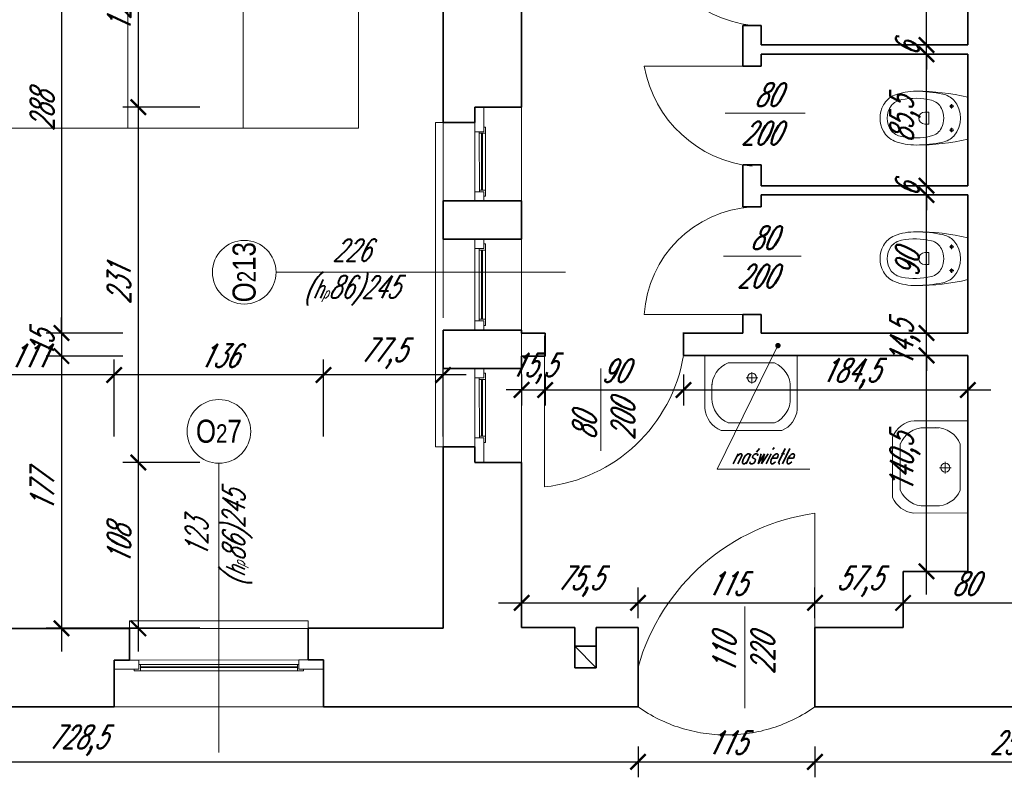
# Model space of a CAD drawing. Header units: millimetres. Extents: x 402 to 79005, y -7782 to 89952.
# Tile 151 of 256: x 23576 to 24216, y 29381 to 29873. Entities that reach past the tile are written whole.
import ezdxf

# ---------------------------------------------------------------- set-up
doc = ezdxf.new("R2010")
doc.units = ezdxf.units.MM
doc.header["$LTSCALE"] = 10
doc.linetypes.add('DASHED', pattern=[19.05, 12.7, -6.35])
doc.layers.get('0').update_dxf_attribs({"lineweight": 0})
doc.layers.get('Defpoints').update_dxf_attribs({"color": 253})
for name, color, linetype, lineweight in [('01 parter - ściany', 253, 'Continuous', 35), ('03-01_okna', 253, 'Continuous', 15), ('03_drzwi', 253, 'Continuous', 15), ('04-1_widok', 253, 'Continuous', 5), ('04-2_nad', 253, 'DASHED', 5), ('05-01_wymiary', 253, 'Continuous', 5), ('05-03_opis', 253, 'Continuous', 5), ('07_wyposażenie', 253, 'Continuous', 5)]:
    doc.layers.add(name, color=color, linetype=linetype, lineweight=lineweight)
doc.styles.add('ariel', font='ARIAL.TTF', dxfattribs={"width": 0.8})
doc.styles.add('ariel_wym', font='simplex.shx', dxfattribs={"width": 0.65, "oblique": 25})
doc.dimstyles.new('ariel 50', dxfattribs={"dimtxt": 15, "dimasz": 10, "dimexe": 10, "dimexo": 0, "dimgap": 5, "dimtad": 1, "dimdec": 1, "dimrnd": 0.5, "dimtxsty": 'ariel_wym', "dimblk": 'ARCHTICK', "dimcen": 2.5, "dimdle": 15, "dimazin": 0, "dimtfac": 1, "dimtdec": 1, "dimtix": 1, "dimtmove": 0, "dimatfit": 3, "dimldrblk": 'DOT', "dimfxl": 0, "dimarcsym": 0})
doc.dimstyles.new('ariel 50 wnętrze', dxfattribs={"dimtxt": 15, "dimasz": 10, "dimexe": 10, "dimexo": 0, "dimgap": 5, "dimtad": 1, "dimdec": 1, "dimrnd": 0.5, "dimtxsty": 'ariel_wym', "dimblk": 'ARCHTICK', "dimcen": 2.5, "dimdle": 15, "dimazin": 0, "dimtfac": 1, "dimtdec": 1, "dimtix": 1, "dimtmove": 0, "dimatfit": 3, "dimldrblk": 'DOT', "dimfxl": 0, "dimarcsym": 0})

# ---------------------------------------------------------------- blocks, each defined once
blk = doc.blocks.new('_ArchTick')
at = {"color": 0, "linetype": 'ByBlock', "const_width": 0.15}
blk.add_lwpolyline([(-0.5, -0.5), (0.5, 0.5)], dxfattribs=at)
blk = doc.blocks.new('*D1081')
at = {"layer": '05-01_wymiary', "color": 0, "lineweight": -2}
for p, q in [((23653.13, 29462.5), (23653.13, 29600.36)), ((23693.13, 29585.36), (23643.13, 29585.36)), ((23693.13, 29477.5), (23643.13, 29477.5))]:
    blk.add_line(p, q, dxfattribs=at)
at = {"layer": 'Defpoints', "color": 0}
for p in [(23653.13, 29585.36), (23902.25, 29585.36), (23851.21, 29477.5)]:
    blk.add_point(p, dxfattribs=at)
at = {"layer": '05-01_wymiary', "color": 0, "lineweight": -2, "xscale": 10, "yscale": 10, "zscale": 10}
for p, rotation in [((23653.13, 29585.36), 90), ((23653.13, 29477.5), 270)]:
    blk.add_blockref('_ArchTick', p, dxfattribs=dict(at, rotation=rotation))
at = {"layer": '05-01_wymiary', "color": 0, "insert": (23640.63, 29531.43), "char_height": 15, "attachment_point": 5, "rotation": 90, "style": 'ariel_wym'}
blk.add_mtext('108', dxfattribs=at)
blk = doc.blocks.new('_Dot')
at = {"color": 0, "linetype": 'ByBlock', "lineweight": -2}
blk.add_line((-0.5, 0), (-1, 0), dxfattribs=at)
at = {"color": 0, "linetype": 'ByBlock', "const_width": 0.5}
blk.add_lwpolyline([(-0.25, 0, 1), (0.25, 0, 1)], format="xyb", close=True, dxfattribs=at)
blk = doc.blocks.new('*D1082')
at = {"layer": '05-01_wymiary', "color": 0, "lineweight": -2}
for p, q in [((23653.13, 29570.36), (23653.13, 29831.37)), ((23693.13, 29816.37), (23643.13, 29816.37)), ((23693.13, 29585.36), (23643.13, 29585.36))]:
    blk.add_line(p, q, dxfattribs=at)
at = {"layer": 'Defpoints', "color": 0}
for p in [(23653.13, 29816.37), (23902.22, 29816.37), (23902.25, 29585.36)]:
    blk.add_point(p, dxfattribs=at)
at = {"layer": '05-01_wymiary', "color": 0, "lineweight": -2, "xscale": 10, "yscale": 10, "zscale": 10}
for p, rotation in [((23653.13, 29816.37), 90), ((23653.13, 29585.36), 270)]:
    blk.add_blockref('_ArchTick', p, dxfattribs=dict(at, rotation=rotation))
at = {"layer": '05-01_wymiary', "color": 0, "insert": (23640.63, 29700.87), "char_height": 15, "attachment_point": 5, "rotation": 90, "style": 'ariel_wym'}
blk.add_mtext('231', dxfattribs=at)
blk = doc.blocks.new('*D1083')
at = {"layer": '05-01_wymiary', "color": 0, "lineweight": -2}
for p, q in [((23653.13, 29801.37), (23653.13, 29954.12)), ((23693.13, 29939.12), (23643.13, 29939.12)), ((23693.13, 29816.37), (23643.13, 29816.37))]:
    blk.add_line(p, q, dxfattribs=at)
at = {"layer": 'Defpoints', "color": 0}
for p in [(23653.13, 29939.12), (23851.21, 29939.12), (23902.22, 29816.37)]:
    blk.add_point(p, dxfattribs=at)
at = {"layer": '05-01_wymiary', "color": 0, "lineweight": -2, "xscale": 10, "yscale": 10, "zscale": 10}
for p, rotation in [((23653.13, 29939.12), 90), ((23653.13, 29816.37), 270)]:
    blk.add_blockref('_ArchTick', p, dxfattribs=dict(at, rotation=rotation))
at = {"layer": '05-01_wymiary', "color": 0, "insert": (23640.63, 29877.75), "char_height": 15, "attachment_point": 5, "rotation": 90, "style": 'ariel_wym'}
blk.add_mtext('123', dxfattribs=at)
blk = doc.blocks.new('*D1090')
at = {"layer": '05-01_wymiary', "color": 0, "lineweight": -2}
for p, q in [((23603.13, 29972.5), (23603.13, 29654.5)), ((23643.13, 29957.5), (23593.13, 29957.5)), ((23643.13, 29669.5), (23593.13, 29669.5))]:
    blk.add_line(p, q, dxfattribs=at)
at = {"layer": 'Defpoints', "color": 0}
for p in [(24569.21, 29957.5), (23603.13, 29669.5), (23902.24, 29669.5)]:
    blk.add_point(p, dxfattribs=at)
at = {"layer": '05-01_wymiary', "color": 0, "lineweight": -2, "xscale": 10, "yscale": 10, "zscale": 10}
for p, rotation in [((23603.13, 29957.5), 90), ((23603.13, 29669.5), 270)]:
    blk.add_blockref('_ArchTick', p, dxfattribs=dict(at, rotation=rotation))
at = {"layer": '05-01_wymiary', "color": 0, "insert": (23590.63, 29813.5), "char_height": 15, "attachment_point": 5, "rotation": 90, "style": 'ariel_wym'}
blk.add_mtext('288', dxfattribs=at)
blk = doc.blocks.new('*D1091')
at = {"layer": '05-01_wymiary', "color": 0, "lineweight": -2}
for p, q in [((23603.13, 29669.5), (23603.13, 29679.5)), ((23643.13, 29669.5), (23593.13, 29669.5)), ((23603.13, 29669.5), (23603.13, 29654.5)), ((23643.13, 29654.5), (23593.13, 29654.5)), ((23603.13, 29654.5), (23603.13, 29644.5))]:
    blk.add_line(p, q, dxfattribs=at)
at = {"layer": 'Defpoints', "color": 0}
for p in [(23902.24, 29669.5), (23603.13, 29654.5), (23902.24, 29654.5)]:
    blk.add_point(p, dxfattribs=at)
at = {"layer": '05-01_wymiary', "color": 0, "lineweight": -2, "xscale": 10, "yscale": 10, "zscale": 10}
for p, rotation in [((23603.13, 29669.5), 270), ((23603.13, 29654.5), 90)]:
    blk.add_blockref('_ArchTick', p, dxfattribs=dict(at, rotation=rotation))
at = {"layer": '05-01_wymiary', "color": 0, "insert": (23590.63, 29662), "char_height": 15, "attachment_point": 5, "rotation": 90, "style": 'ariel_wym'}
blk.add_mtext('15', dxfattribs=at)
blk = doc.blocks.new('*D1092')
at = {"layer": '05-01_wymiary', "color": 0, "lineweight": -2}
for p, q in [((23603.13, 29669.5), (23603.13, 29462.5)), ((23643.13, 29654.5), (23593.13, 29654.5)), ((23643.13, 29477.5), (23593.13, 29477.5))]:
    blk.add_line(p, q, dxfattribs=at)
at = {"layer": 'Defpoints', "color": 0}
for p in [(23902.24, 29654.5), (23603.13, 29477.5), (23851.21, 29477.5)]:
    blk.add_point(p, dxfattribs=at)
at = {"layer": '05-01_wymiary', "color": 0, "lineweight": -2, "xscale": 10, "yscale": 10, "zscale": 10}
for p, rotation in [((23603.13, 29654.5), 90), ((23603.13, 29477.5), 270)]:
    blk.add_blockref('_ArchTick', p, dxfattribs=dict(at, rotation=rotation))
at = {"layer": '05-01_wymiary', "color": 0, "insert": (23590.63, 29566), "char_height": 15, "attachment_point": 5, "rotation": 90, "style": 'ariel_wym'}
blk.add_mtext('177', dxfattribs=at)
blk = doc.blocks.new('*D1093')
at = {"layer": '05-01_wymiary', "color": 0, "lineweight": -2}
for p, q in [((23773.47, 29602.2), (23773.47, 29652.2)), ((23851.21, 29602.2), (23851.21, 29652.2)), ((23866.21, 29642.2), (23758.47, 29642.2))]:
    blk.add_line(p, q, dxfattribs=at)
at = {"layer": 'Defpoints', "color": 0}
for p in [(23773.47, 29642.2), (23851.21, 29477.5), (23773.47, 29426.45)]:
    blk.add_point(p, dxfattribs=at)
at = {"layer": '05-01_wymiary', "color": 0, "lineweight": -2, "xscale": 10, "yscale": 10, "zscale": 10, "rotation": 180}
blk.add_blockref('_ArchTick', (23773.47, 29642.2), dxfattribs=at)
at = {"layer": '05-01_wymiary', "color": 0, "lineweight": -2, "xscale": 10, "yscale": 10, "zscale": 10}
blk.add_blockref('_ArchTick', (23851.21, 29642.2), dxfattribs=at)
at = {"layer": '05-01_wymiary', "color": 0, "insert": (23812.34, 29656.12), "char_height": 15, "attachment_point": 5, "style": 'ariel_wym'}
blk.add_mtext('77,5', dxfattribs=at)
blk = doc.blocks.new('*D1094')
at = {"layer": '05-01_wymiary', "color": 0, "lineweight": -2}
for p, q in [((23637.46, 29602.2), (23637.46, 29652.2)), ((23773.47, 29602.2), (23773.47, 29652.2)), ((23788.47, 29642.2), (23622.46, 29642.2))]:
    blk.add_line(p, q, dxfattribs=at)
at = {"layer": 'Defpoints', "color": 0}
for p in [(23637.46, 29642.2), (23637.46, 29426.45), (23773.47, 29426.45)]:
    blk.add_point(p, dxfattribs=at)
at = {"layer": '05-01_wymiary', "color": 0, "lineweight": -2, "xscale": 10, "yscale": 10, "zscale": 10, "rotation": 180}
blk.add_blockref('_ArchTick', (23637.46, 29642.2), dxfattribs=at)
at = {"layer": '05-01_wymiary', "color": 0, "lineweight": -2, "xscale": 10, "yscale": 10, "zscale": 10}
blk.add_blockref('_ArchTick', (23773.47, 29642.2), dxfattribs=at)
at = {"layer": '05-01_wymiary', "color": 0, "insert": (23705.47, 29654.7), "char_height": 15, "attachment_point": 5, "style": 'ariel_wym'}
blk.add_mtext('136', dxfattribs=at)
blk = doc.blocks.new('*D1095')
at = {"layer": '05-01_wymiary', "color": 0, "lineweight": -2}
for p, q in [((23526.47, 29602.2), (23526.47, 29652.2)), ((23637.46, 29602.2), (23637.46, 29652.2)), ((23652.46, 29642.2), (23511.47, 29642.2))]:
    blk.add_line(p, q, dxfattribs=at)
at = {"layer": 'Defpoints', "color": 0}
for p in [(23526.47, 29642.2), (23526.47, 29426.5), (23637.46, 29426.45)]:
    blk.add_point(p, dxfattribs=at)
at = {"layer": '05-01_wymiary', "color": 0, "lineweight": -2, "xscale": 10, "yscale": 10, "zscale": 10, "rotation": 180}
blk.add_blockref('_ArchTick', (23526.47, 29642.2), dxfattribs=at)
at = {"layer": '05-01_wymiary', "color": 0, "lineweight": -2, "xscale": 10, "yscale": 10, "zscale": 10}
blk.add_blockref('_ArchTick', (23637.46, 29642.2), dxfattribs=at)
at = {"layer": '05-01_wymiary', "color": 0, "insert": (23581.97, 29654.7), "char_height": 15, "attachment_point": 5, "style": 'ariel_wym'}
blk.add_mtext('111', dxfattribs=at)
blk = doc.blocks.new('*D1557')
at = {"layer": '05-01_wymiary', "color": 0, "lineweight": -2}
for p, q in [((23249.55, 29400.64), (23249.55, 29380.64)), ((23977.91, 29400.64), (23977.91, 29380.64)), ((23234.55, 29390.64), (23992.91, 29390.64))]:
    blk.add_line(p, q, dxfattribs=at)
at = {"layer": 'Defpoints', "color": 0}
for p in [(23249.55, 29426.5), (23977.91, 29426.45), (23977.91, 29390.64)]:
    blk.add_point(p, dxfattribs=at)
at = {"layer": '05-01_wymiary', "color": 0, "lineweight": -2, "xscale": 10, "yscale": 10, "zscale": 10, "rotation": 180}
blk.add_blockref('_ArchTick', (23249.55, 29390.64), dxfattribs=at)
at = {"layer": '05-01_wymiary', "color": 0, "lineweight": -2, "xscale": 10, "yscale": 10, "zscale": 10}
blk.add_blockref('_ArchTick', (23977.91, 29390.64), dxfattribs=at)
at = {"layer": '05-01_wymiary', "color": 0, "insert": (23613.73, 29404.57), "char_height": 15, "attachment_point": 5, "style": 'ariel_wym'}
blk.add_mtext('728,5', dxfattribs=at)
blk = doc.blocks.new('*D1558')
at = {"layer": '05-01_wymiary', "color": 0, "lineweight": -2}
for p, q in [((23977.91, 29400.68), (23977.91, 29380.68)), ((24092.91, 29400.68), (24092.91, 29380.68)), ((23962.91, 29390.68), (24107.91, 29390.68))]:
    blk.add_line(p, q, dxfattribs=at)
at = {"layer": 'Defpoints', "color": 0}
for p in [(23977.91, 29426.5), (24092.91, 29426.5), (24092.91, 29390.68)]:
    blk.add_point(p, dxfattribs=at)
at = {"layer": '05-01_wymiary', "color": 0, "lineweight": -2, "xscale": 10, "yscale": 10, "zscale": 10, "rotation": 180}
blk.add_blockref('_ArchTick', (23977.91, 29390.68), dxfattribs=at)
at = {"layer": '05-01_wymiary', "color": 0, "lineweight": -2, "xscale": 10, "yscale": 10, "zscale": 10}
blk.add_blockref('_ArchTick', (24092.91, 29390.68), dxfattribs=at)
at = {"layer": '05-01_wymiary', "color": 0, "insert": (24035.41, 29403.18), "char_height": 15, "attachment_point": 5, "style": 'ariel_wym'}
blk.add_mtext('115', dxfattribs=at)
blk = doc.blocks.new('*D1559')
at = {"layer": '05-01_wymiary', "color": 0, "lineweight": -2}
for p, q in [((24092.91, 29400.64), (24092.91, 29380.64)), ((24345.8, 29400.64), (24345.8, 29380.64)), ((24077.91, 29390.64), (24360.8, 29390.64))]:
    blk.add_line(p, q, dxfattribs=at)
at = {"layer": 'Defpoints', "color": 0}
for p in [(24092.91, 29426.5), (24345.8, 29426.5), (24345.8, 29390.64)]:
    blk.add_point(p, dxfattribs=at)
at = {"layer": '05-01_wymiary', "color": 0, "lineweight": -2, "xscale": 10, "yscale": 10, "zscale": 10, "rotation": 180}
blk.add_blockref('_ArchTick', (24092.91, 29390.64), dxfattribs=at)
at = {"layer": '05-01_wymiary', "color": 0, "lineweight": -2, "xscale": 10, "yscale": 10, "zscale": 10}
blk.add_blockref('_ArchTick', (24345.8, 29390.64), dxfattribs=at)
at = {"layer": '05-01_wymiary', "color": 0, "insert": (24219.36, 29403.14), "char_height": 15, "attachment_point": 5, "style": 'ariel_wym'}
blk.add_mtext('253', dxfattribs=at)
blk = doc.blocks.new('*D1624')
at = {"layer": '05-01_wymiary', "color": 0, "lineweight": -2}
for p, q in [((24165.4, 29499.49), (24165.4, 29669.9)), ((24175.4, 29654.9), (24155.4, 29654.9)), ((24175.4, 29514.49), (24155.4, 29514.49))]:
    blk.add_line(p, q, dxfattribs=at)
at = {"layer": 'Defpoints', "color": 0}
for p in [(24165.4, 29654.9), (24192.21, 29654.9), (24192.21, 29514.49)]:
    blk.add_point(p, dxfattribs=at)
at = {"layer": '05-01_wymiary', "color": 0, "lineweight": -2, "xscale": 10, "yscale": 10, "zscale": 10}
for p, rotation in [((24165.4, 29654.9), 90), ((24165.4, 29514.49), 270)]:
    blk.add_blockref('_ArchTick', p, dxfattribs=dict(at, rotation=rotation))
at = {"layer": '05-01_wymiary', "color": 0, "insert": (24151.48, 29584.7), "char_height": 15, "attachment_point": 5, "rotation": 90, "style": 'ariel_wym'}
blk.add_mtext('140,5', dxfattribs=at)
blk = doc.blocks.new('*D1625')
at = {"layer": '05-01_wymiary', "color": 0, "lineweight": -2}
for p, q in [((24165.4, 29669.5), (24165.4, 29679.5)), ((24175.4, 29669.5), (24155.4, 29669.5)), ((24165.4, 29654.9), (24165.4, 29669.5)), ((24175.4, 29654.9), (24155.4, 29654.9)), ((24165.4, 29654.9), (24165.4, 29644.9))]:
    blk.add_line(p, q, dxfattribs=at)
at = {"layer": 'Defpoints', "color": 0}
for p in [(24165.4, 29669.5), (24192.21, 29669.5), (24192.21, 29654.9)]:
    blk.add_point(p, dxfattribs=at)
at = {"layer": '05-01_wymiary', "color": 0, "lineweight": -2, "xscale": 10, "yscale": 10, "zscale": 10}
for p, rotation in [((24165.4, 29669.5), 270), ((24165.4, 29654.9), 90)]:
    blk.add_blockref('_ArchTick', p, dxfattribs=dict(at, rotation=rotation))
at = {"layer": '05-01_wymiary', "color": 0, "insert": (24151.48, 29662.2), "char_height": 15, "attachment_point": 5, "rotation": 90, "style": 'ariel_wym'}
blk.add_mtext('14,5', dxfattribs=at)
blk = doc.blocks.new('*D1626')
at = {"layer": '05-01_wymiary', "color": 0, "lineweight": -2}
for p, q in [((24165.4, 29654.5), (24165.4, 29774.28)), ((24175.4, 29759.28), (24155.4, 29759.28)), ((24175.4, 29669.5), (24155.4, 29669.5))]:
    blk.add_line(p, q, dxfattribs=at)
at = {"layer": 'Defpoints', "color": 0}
for p in [(24165.4, 29759.28), (24192.21, 29759.28), (24192.21, 29669.5)]:
    blk.add_point(p, dxfattribs=at)
at = {"layer": '05-01_wymiary', "color": 0, "lineweight": -2, "xscale": 10, "yscale": 10, "zscale": 10}
for p, rotation in [((24165.4, 29759.28), 90), ((24165.4, 29669.5), 270)]:
    blk.add_blockref('_ArchTick', p, dxfattribs=dict(at, rotation=rotation))
at = {"layer": '05-01_wymiary', "color": 0, "insert": (24152.9, 29714.39), "char_height": 15, "attachment_point": 5, "rotation": 90, "style": 'ariel_wym'}
blk.add_mtext('90', dxfattribs=at)
blk = doc.blocks.new('*D1627')
at = {"layer": '05-01_wymiary', "color": 0, "lineweight": -2}
for p, q in [((24165.4, 29765.28), (24165.4, 29775.28)), ((24175.4, 29765.28), (24155.4, 29765.28)), ((24165.4, 29759.28), (24165.4, 29765.28)), ((24175.4, 29759.28), (24155.4, 29759.28)), ((24165.4, 29759.28), (24165.4, 29749.28))]:
    blk.add_line(p, q, dxfattribs=at)
at = {"layer": 'Defpoints', "color": 0}
for p in [(24165.4, 29765.28), (24192.21, 29765.28), (24192.21, 29759.28)]:
    blk.add_point(p, dxfattribs=at)
at = {"layer": '05-01_wymiary', "color": 0, "lineweight": -2, "xscale": 10, "yscale": 10, "zscale": 10}
for p, rotation in [((24165.4, 29765.28), 270), ((24165.4, 29759.28), 90)]:
    blk.add_blockref('_ArchTick', p, dxfattribs=dict(at, rotation=rotation))
at = {"layer": '05-01_wymiary', "color": 0, "insert": (24152.9, 29762.28), "char_height": 15, "attachment_point": 5, "rotation": 90, "style": 'ariel_wym'}
blk.add_mtext('6', dxfattribs=at)
blk = doc.blocks.new('*D1628')
at = {"layer": '05-01_wymiary', "color": 0, "lineweight": -2}
for p, q in [((24165.4, 29750.28), (24165.4, 29865.75)), ((24175.4, 29850.75), (24155.4, 29850.75)), ((24175.4, 29765.28), (24155.4, 29765.28))]:
    blk.add_line(p, q, dxfattribs=at)
at = {"layer": 'Defpoints', "color": 0}
for p in [(24165.4, 29850.75), (24192.21, 29850.75), (24192.21, 29765.28)]:
    blk.add_point(p, dxfattribs=at)
at = {"layer": '05-01_wymiary', "color": 0, "lineweight": -2, "xscale": 10, "yscale": 10, "zscale": 10}
for p, rotation in [((24165.4, 29850.75), 90), ((24165.4, 29765.28), 270)]:
    blk.add_blockref('_ArchTick', p, dxfattribs=dict(at, rotation=rotation))
at = {"layer": '05-01_wymiary', "color": 0, "insert": (24151.48, 29808.01), "char_height": 15, "attachment_point": 5, "rotation": 90, "style": 'ariel_wym'}
blk.add_mtext('85,5', dxfattribs=at)
blk = doc.blocks.new('*D1629')
at = {"layer": '05-01_wymiary', "color": 0, "lineweight": -2}
for p, q in [((24165.4, 29856.75), (24165.4, 29866.75)), ((24175.4, 29856.75), (24155.4, 29856.75)), ((24165.4, 29850.75), (24165.4, 29856.75)), ((24175.4, 29850.75), (24155.4, 29850.75)), ((24165.4, 29850.75), (24165.4, 29840.75))]:
    blk.add_line(p, q, dxfattribs=at)
at = {"layer": 'Defpoints', "color": 0}
for p in [(24165.4, 29856.75), (24192.21, 29856.75), (24192.21, 29850.75)]:
    blk.add_point(p, dxfattribs=at)
at = {"layer": '05-01_wymiary', "color": 0, "lineweight": -2, "xscale": 10, "yscale": 10, "zscale": 10}
for p, rotation in [((24165.4, 29856.75), 270), ((24165.4, 29850.75), 90)]:
    blk.add_blockref('_ArchTick', p, dxfattribs=dict(at, rotation=rotation))
at = {"layer": '05-01_wymiary', "color": 0, "insert": (24152.9, 29853.75), "char_height": 15, "attachment_point": 5, "rotation": 90, "style": 'ariel_wym'}
blk.add_mtext('6', dxfattribs=at)
blk = doc.blocks.new('*D1630')
at = {"layer": '05-01_wymiary', "color": 0, "lineweight": -2}
for p, q in [((24165.4, 29841.75), (24165.4, 29972.5)), ((24175.4, 29957.5), (24155.4, 29957.5)), ((24175.4, 29856.75), (24155.4, 29856.75))]:
    blk.add_line(p, q, dxfattribs=at)
at = {"layer": 'Defpoints', "color": 0}
for p in [(24165.4, 29957.5), (24192.21, 29957.5), (24192.21, 29856.75)]:
    blk.add_point(p, dxfattribs=at)
at = {"layer": '05-01_wymiary', "color": 0, "lineweight": -2, "xscale": 10, "yscale": 10, "zscale": 10}
for p, rotation in [((24165.4, 29957.5), 90), ((24165.4, 29856.75), 270)]:
    blk.add_blockref('_ArchTick', p, dxfattribs=dict(at, rotation=rotation))
at = {"layer": '05-01_wymiary', "color": 0, "insert": (24152.9, 29907.12), "char_height": 15, "attachment_point": 5, "rotation": 90, "style": 'ariel_wym'}
blk.add_mtext('101', dxfattribs=at)
blk = doc.blocks.new('*D1631')
at = {"layer": '05-01_wymiary', "color": 0, "lineweight": -2}
for p, q in [((23902.23, 29642.46), (23902.23, 29622.46)), ((23917.54, 29642.46), (23917.54, 29622.46)), ((23902.23, 29632.46), (23892.23, 29632.46)), ((23902.23, 29632.46), (23917.54, 29632.46)), ((23917.54, 29632.46), (23927.54, 29632.46))]:
    blk.add_line(p, q, dxfattribs=at)
at = {"layer": 'Defpoints', "color": 0}
for p in [(23902.23, 29654.5), (23917.54, 29654.5), (23917.54, 29632.46)]:
    blk.add_point(p, dxfattribs=at)
at = {"layer": '05-01_wymiary', "color": 0, "lineweight": -2, "xscale": 10, "yscale": 10, "zscale": 10}
blk.add_blockref('_ArchTick', (23902.23, 29632.46), dxfattribs=at)
at = {"layer": '05-01_wymiary', "color": 0, "lineweight": -2, "xscale": 10, "yscale": 10, "zscale": 10, "rotation": 180}
blk.add_blockref('_ArchTick', (23917.54, 29632.46), dxfattribs=at)
at = {"layer": '05-01_wymiary', "color": 0, "insert": (23909.89, 29646.39), "char_height": 15, "attachment_point": 5, "style": 'ariel_wym'}
blk.add_mtext('15,5', dxfattribs=at)
blk = doc.blocks.new('*D1632')
at = {"layer": '05-01_wymiary', "color": 0, "lineweight": -2}
for p, q in [((23917.54, 29642.46), (23917.54, 29622.46)), ((24007.5, 29642.46), (24007.5, 29622.46)), ((23902.54, 29632.46), (24022.5, 29632.46))]:
    blk.add_line(p, q, dxfattribs=at)
at = {"layer": 'Defpoints', "color": 0}
for p in [(23917.54, 29654.5), (24007.5, 29654.9), (24007.5, 29632.46)]:
    blk.add_point(p, dxfattribs=at)
at = {"layer": '05-01_wymiary', "color": 0, "lineweight": -2, "xscale": 10, "yscale": 10, "zscale": 10, "rotation": 180}
blk.add_blockref('_ArchTick', (23917.54, 29632.46), dxfattribs=at)
at = {"layer": '05-01_wymiary', "color": 0, "lineweight": -2, "xscale": 10, "yscale": 10, "zscale": 10}
blk.add_blockref('_ArchTick', (24007.5, 29632.46), dxfattribs=at)
at = {"layer": '05-01_wymiary', "color": 0, "insert": (23962.52, 29644.96), "char_height": 15, "attachment_point": 5, "style": 'ariel_wym'}
blk.add_mtext('90', dxfattribs=at)
blk = doc.blocks.new('*D1633')
at = {"layer": '05-01_wymiary', "color": 0, "lineweight": -2}
for p, q in [((24007.5, 29642.46), (24007.5, 29622.46)), ((24192.21, 29642.46), (24192.21, 29622.46)), ((23992.5, 29632.46), (24207.21, 29632.46))]:
    blk.add_line(p, q, dxfattribs=at)
at = {"layer": 'Defpoints', "color": 0}
for p in [(24007.5, 29654.9), (24192.21, 29654.9), (24192.21, 29632.46)]:
    blk.add_point(p, dxfattribs=at)
at = {"layer": '05-01_wymiary', "color": 0, "lineweight": -2, "xscale": 10, "yscale": 10, "zscale": 10, "rotation": 180}
blk.add_blockref('_ArchTick', (24007.5, 29632.46), dxfattribs=at)
at = {"layer": '05-01_wymiary', "color": 0, "lineweight": -2, "xscale": 10, "yscale": 10, "zscale": 10}
blk.add_blockref('_ArchTick', (24192.21, 29632.46), dxfattribs=at)
at = {"layer": '05-01_wymiary', "color": 0, "insert": (24115.81, 29642.93), "char_height": 15, "attachment_point": 5, "style": 'ariel_wym'}
blk.add_mtext('184,5', dxfattribs=at)
blk = doc.blocks.new('*D1634')
at = {"layer": '05-01_wymiary', "color": 0, "lineweight": -2}
for p, q in [((23902.26, 29484.04), (23902.26, 29504.04)), ((23977.91, 29484.04), (23977.91, 29504.04)), ((23887.26, 29494.04), (23992.91, 29494.04))]:
    blk.add_line(p, q, dxfattribs=at)
at = {"layer": 'Defpoints', "color": 0}
for p in [(23977.91, 29494.04), (23902.26, 29478.12), (23977.91, 29478.12)]:
    blk.add_point(p, dxfattribs=at)
at = {"layer": '05-01_wymiary', "color": 0, "lineweight": -2, "xscale": 10, "yscale": 10, "zscale": 10, "rotation": 180}
blk.add_blockref('_ArchTick', (23902.26, 29494.04), dxfattribs=at)
at = {"layer": '05-01_wymiary', "color": 0, "lineweight": -2, "xscale": 10, "yscale": 10, "zscale": 10}
blk.add_blockref('_ArchTick', (23977.91, 29494.04), dxfattribs=at)
at = {"layer": '05-01_wymiary', "color": 0, "insert": (23940.09, 29507.97), "char_height": 15, "attachment_point": 5, "style": 'ariel_wym'}
blk.add_mtext('75,5', dxfattribs=at)
blk = doc.blocks.new('*D1635')
at = {"layer": '05-01_wymiary', "color": 0, "lineweight": -2}
for p, q in [((23977.91, 29484.04), (23977.91, 29504.04)), ((24092.89, 29484.04), (24092.89, 29504.04)), ((23962.91, 29494.04), (24107.89, 29494.04))]:
    blk.add_line(p, q, dxfattribs=at)
at = {"layer": 'Defpoints', "color": 0}
for p in [(24092.89, 29494.04), (23977.91, 29478.12), (24092.89, 29478.12)]:
    blk.add_point(p, dxfattribs=at)
at = {"layer": '05-01_wymiary', "color": 0, "lineweight": -2, "xscale": 10, "yscale": 10, "zscale": 10, "rotation": 180}
blk.add_blockref('_ArchTick', (23977.91, 29494.04), dxfattribs=at)
at = {"layer": '05-01_wymiary', "color": 0, "lineweight": -2, "xscale": 10, "yscale": 10, "zscale": 10}
blk.add_blockref('_ArchTick', (24092.89, 29494.04), dxfattribs=at)
at = {"layer": '05-01_wymiary', "color": 0, "insert": (24035.4, 29506.54), "char_height": 15, "attachment_point": 5, "style": 'ariel_wym'}
blk.add_mtext('115', dxfattribs=at)
blk = doc.blocks.new('*D1636')
at = {"layer": '05-01_wymiary', "color": 0, "lineweight": -2}
for p, q in [((24092.89, 29484.04), (24092.89, 29504.04)), ((24150.2, 29484.04), (24150.2, 29504.04)), ((24077.89, 29494.04), (24165.2, 29494.04))]:
    blk.add_line(p, q, dxfattribs=at)
at = {"layer": 'Defpoints', "color": 0}
for p in [(24150.2, 29494.04), (24092.89, 29478.12), (24150.2, 29478.12)]:
    blk.add_point(p, dxfattribs=at)
at = {"layer": '05-01_wymiary', "color": 0, "lineweight": -2, "xscale": 10, "yscale": 10, "zscale": 10, "rotation": 180}
blk.add_blockref('_ArchTick', (24092.89, 29494.04), dxfattribs=at)
at = {"layer": '05-01_wymiary', "color": 0, "lineweight": -2, "xscale": 10, "yscale": 10, "zscale": 10}
blk.add_blockref('_ArchTick', (24150.2, 29494.04), dxfattribs=at)
at = {"layer": '05-01_wymiary', "color": 0, "insert": (24121.55, 29507.97), "char_height": 15, "attachment_point": 5, "style": 'ariel_wym'}
blk.add_mtext('57,5', dxfattribs=at)
blk = doc.blocks.new('*D1637')
at = {"layer": '05-01_wymiary', "color": 0, "lineweight": -2}
for p, q in [((24150.2, 29484.04), (24150.2, 29504.04)), ((24230.21, 29484.04), (24230.21, 29504.04)), ((24135.2, 29494.04), (24245.21, 29494.04))]:
    blk.add_line(p, q, dxfattribs=at)
at = {"layer": 'Defpoints', "color": 0}
for p in [(24230.21, 29494.04), (24150.2, 29478.12), (24230.21, 29478.12)]:
    blk.add_point(p, dxfattribs=at)
at = {"layer": '05-01_wymiary', "color": 0, "lineweight": -2, "xscale": 10, "yscale": 10, "zscale": 10, "rotation": 180}
blk.add_blockref('_ArchTick', (24150.2, 29494.04), dxfattribs=at)
at = {"layer": '05-01_wymiary', "color": 0, "lineweight": -2, "xscale": 10, "yscale": 10, "zscale": 10}
blk.add_blockref('_ArchTick', (24230.21, 29494.04), dxfattribs=at)
at = {"layer": '05-01_wymiary', "color": 0, "insert": (24190.21, 29506.54), "char_height": 15, "attachment_point": 5, "style": 'ariel_wym'}
blk.add_mtext('80', dxfattribs=at)

msp = doc.modelspace()

# ---------------------------------------------------------------- hatches: boundary and pattern name
at = {"layer": '03_drzwi'}
h = msp.add_hatch(color=256, dxfattribs=at)
edge = h.paths.add_edge_path()
edge.add_arc((24068.84, 29661.3), 1.77, 0, 360)

# ---------------------------------------------------------------- linework, layer by layer
at = {"layer": '01 parter - ściany'}
for p, q in [((24192.21, 29957.5), (24192.21, 29856.75)), ((23851.21, 29939.12), (23851.21, 29806.4)), ((23902.21, 29918), (23902.22, 29816.37)), ((24045.98, 29842.93), (24045.98, 29869.5)), ((24057.98, 29869.5), (24045.98, 29869.5)), ((24057.98, 29856.75), (24057.98, 29869.5)), ((24057.98, 29856.75), (24192.21, 29856.75)), ((24057.98, 29842.93), (24057.98, 29850.75)), ((24057.98, 29850.75), (24192.21, 29850.75)), ((24192.21, 29850.75), (24192.21, 29765.28)), ((24057.98, 29842.93), (24045.98, 29842.93)), ((23902.22, 29816.37), (23871.75, 29816.37)), ((23871.75, 29806.4), (23871.75, 29816.37)), ((23851.21, 29806.4), (23871.75, 29806.4)), ((24045.98, 29751.49), (24045.98, 29778.77)), ((24057.98, 29778.77), (24045.98, 29778.77)), ((24057.98, 29765.28), (24057.98, 29778.77)), ((24057.98, 29765.28), (24192.21, 29765.28)), ((24057.98, 29751.49), (24057.98, 29759.28)), ((24057.98, 29759.28), (24192.21, 29759.28)), ((24192.21, 29759.28), (24192.21, 29669.5)), ((23851.2, 29755.4), (23902.26, 29755.51)), ((23851.23, 29755.4), (23851.23, 29730.43)), ((23865.23, 29755.4), (23865.23, 29755.4)), ((23902.24, 29745.54), (23902.24, 29755.51)), ((23902.23, 29745.39), (23902.26, 29745.51)), ((23902.24, 29745.42), (23902.26, 29740.4)), ((24057.98, 29751.49), (24045.98, 29751.49)), ((23902.25, 29740.4), (23902.26, 29740.51)), ((23902.26, 29730.54), (23902.26, 29740.51)), ((23851.22, 29730.43), (23902.26, 29730.54)), ((24045.98, 29669.5), (24045.98, 29681.5)), ((24057.98, 29681.5), (24045.98, 29681.5)), ((24057.98, 29669.5), (24057.98, 29681.5)), ((23851.19, 29671.4), (23902.23, 29671.39)), ((23851.22, 29671.4), (23851.22, 29646.4)), ((23902.21, 29669.5), (23902.21, 29671.39)), ((23902.21, 29669.5), (23917.47, 29669.5)), ((23917.47, 29669.5), (23902.24, 29669.5)), ((23917.46, 29669.5), (23917.54, 29654.5)), ((24007.5, 29669.9), (24007.5, 29654.9)), ((24045.98, 29669.5), (24007.5, 29669.5)), ((24007.5, 29669.5), (24045.98, 29669.5)), ((24192.21, 29669.5), (24057.98, 29669.5)), ((23902.23, 29646.39), (23902.23, 29654.5)), ((23917.54, 29654.5), (23902.23, 29654.5)), ((24192.21, 29654.9), (24007.5, 29654.9)), ((24192.21, 29654.9), (24192.21, 29514.49)), ((23851.22, 29646.4), (23902.23, 29646.39)), ((23851.21, 29595.4), (23851.21, 29477.5)), ((23851.21, 29595.4), (23871.77, 29595.4)), ((23871.75, 29585.42), (23871.75, 29595.4)), ((23902.25, 29585.39), (23871.77, 29585.4)), ((23902.25, 29585.39), (23902.26, 29478.12)), ((24192.21, 29514.49), (24150.2, 29514.49)), ((24150.2, 29514.49), (24150.2, 29478.12)), ((23516.5, 29477.5), (23647.47, 29477.45)), ((23647.47, 29477.45), (23647.47, 29456.86)), ((23763.5, 29477.52), (23763.49, 29456.94)), ((23851.21, 29477.5), (23763.5, 29477.5)), ((23936.8, 29478.12), (23902.26, 29478.12)), ((23936.8, 29465.89), (23936.8, 29478.12)), ((23977.91, 29478.12), (23950.8, 29478.12)), ((23950.8, 29465.89), (23950.8, 29478.12)), ((23977.91, 29478.12), (23977.91, 29426.5)), ((24150.2, 29478.12), (24092.89, 29478.12)), ((24092.91, 29426.5), (24092.91, 29478.12)), ((23936.8, 29465.89), (23950.8, 29465.89)), ((23936.8, 29451.89), (23936.8, 29465.89)), ((23936.8, 29465.89), (23950.8, 29451.89)), ((23950.8, 29465.89), (23950.8, 29451.89)), ((23637.46, 29426.45), (23637.5, 29456.88)), ((23637.5, 29456.88), (23647.47, 29456.88)), ((23763.49, 29456.94), (23773.47, 29456.94)), ((23773.47, 29426.5), (23773.47, 29456.94)), ((23950.8, 29451.89), (23936.8, 29451.89)), ((23637.46, 29426.45), (23526.47, 29426.5)), ((23902.21, 29426.5), (23773.47, 29426.5)), ((23977.91, 29426.5), (23902.21, 29426.5)), ((24345.8, 29426.5), (24092.91, 29426.5))]:
    msp.add_line(p, q, dxfattribs=at)
at = {"layer": '03-01_okna', "linetype": 'Continuous', "lineweight": 0}
for p, q in [((23846.21, 29806.37), (23846.21, 29595.4)), ((23851.21, 29806.37), (23846.21, 29806.37)), ((23871.77, 29761.37), (23871.75, 29800.37)), ((23874.75, 29800.37), (23874.77, 29761.37)), ((23878.75, 29799.37), (23874.75, 29799.37)), ((23876.25, 29799.37), (23876.27, 29762.37)), ((23876.75, 29799.37), (23876.77, 29762.37)), ((23878.77, 29762.37), (23874.77, 29762.37)), ((23871.75, 29677.4), (23871.74, 29724.4)), ((23874.74, 29724.4), (23874.75, 29677.4)), ((23878.74, 29723.4), (23874.74, 29723.4)), ((23876.24, 29723.4), (23876.25, 29678.4)), ((23876.74, 29723.4), (23876.75, 29678.4)), ((23878.75, 29678.4), (23874.75, 29678.4)), ((23871.77, 29601.4), (23871.76, 29640.37)), ((23874.76, 29640.37), (23874.77, 29601.4)), ((23878.76, 29639.37), (23874.76, 29639.37)), ((23876.26, 29639.37), (23876.27, 29602.4)), ((23876.76, 29639.37), (23876.77, 29602.4)), ((23878.77, 29602.4), (23874.77, 29602.4)), ((23851.21, 29595.4), (23846.21, 29595.4)), ((23647.47, 29482.45), (23763.5, 29482.45)), ((23647.47, 29477.45), (23647.47, 29482.45)), ((23763.5, 29477.45), (23763.5, 29482.45)), ((23757.47, 29456.94), (23653.5, 29456.88)), ((23653.5, 29453.88), (23757.47, 29453.94)), ((23654.5, 29449.88), (23654.5, 29453.88)), ((23654.5, 29452.38), (23756.47, 29452.44)), ((23654.5, 29451.88), (23756.47, 29451.94)), ((23756.47, 29449.94), (23756.47, 29453.94))]:
    msp.add_line(p, q, dxfattribs=at)
at = {"layer": '03-01_okna', "linetype": 'DASHED'}
for p, q in [((23851.21, 29806.37), (23851.21, 29595.4)), ((23647.47, 29477.45), (23763.5, 29477.45))]:
    msp.add_line(p, q, dxfattribs=at)
at = {"layer": '03-01_okna', "linetype": 'Continuous', "lineweight": 0}
for points in [[(23877.75, 29800.37), (23877.75, 29816.37), (23871.75, 29816.37), (23871.75, 29800.37)], [(23877.77, 29755.44), (23877.77, 29761.37), (23871.77, 29761.37), (23871.77, 29755.44)], [(23877.74, 29724.4), (23877.76, 29730.47), (23871.76, 29730.47), (23871.74, 29724.4)], [(23877.75, 29671.4), (23877.75, 29677.4), (23871.75, 29677.4), (23871.75, 29671.4)], [(23877.76, 29640.37), (23877.76, 29646.4), (23871.76, 29646.4), (23871.76, 29640.37)], [(23877.77, 29585.4), (23877.77, 29601.4), (23871.77, 29601.4), (23871.77, 29585.4)], [(23653.5, 29450.88), (23637.5, 29450.88), (23637.5, 29456.88), (23653.5, 29456.88)], [(23773.47, 29450.94), (23757.47, 29450.94), (23757.47, 29456.94), (23773.47, 29456.94)]]:
    msp.add_lwpolyline(points, close=True, dxfattribs=at)
for points in [[(23877.75, 29803.37), (23878.75, 29803.37), (23878.77, 29758.37), (23877.77, 29758.37)], [(23877.74, 29727.4), (23878.74, 29727.4), (23878.75, 29674.4), (23877.75, 29674.4)], [(23877.76, 29643.37), (23878.76, 29643.37), (23878.77, 29598.4), (23877.77, 29598.4)], [(23650.5, 29450.88), (23650.5, 29449.88), (23760.47, 29449.94), (23760.47, 29450.94)]]:
    msp.add_lwpolyline(points, dxfattribs=at)
at = {"layer": '03_drzwi'}
for p, q in [((23981.98, 29842.88), (24051.98, 29842.93)), ((24086.52, 29812.44), (24034.59, 29812.46)), ((24083.86, 29719.45), (24033.52, 29719.46)), ((23981.89, 29681.54), (24051.89, 29681.5)), ((23917.1, 29569.44), (23917.1, 29667.58)), ((24068.84, 29661.3), (24029.28, 29580.95)), ((23953.65, 29592.83), (23953.63, 29646.46)), ((24029.28, 29580.95), (24089.5, 29580.95)), ((24092.84, 29552.31), (24092.91, 29452.31)), ((24047.3, 29491.74), (24047.28, 29425.54))]:
    msp.add_line(p, q, dxfattribs=at)
for centre, radius, start, end in [((24061.23, 29948.75), 79.79, 186.69089, 263.34659), ((24060.02, 29856.79), 79.26, 190.10167, 264.18475), ((24056.6, 29676.78), 74.86, 93.53431, 176.34821), ((23905.78, 29671.92), 103.1, 276.30434, 350.50043), ((24111.97, 29414.28), 139.35, 97.8886, 164.16185)]:
    msp.add_arc(centre, radius, start, end, dxfattribs=at)
at = {"layer": '04-1_widok'}
for p, q in [((23646.24, 30141.06), (23646.24, 29802.62)), ((23721.24, 29802.62), (23721.24, 30141.06)), ((23796.24, 30141.06), (23796.24, 29802.62)), ((23902.25, 29585.36), (23902.22, 29816.37)), ((23796.24, 29802.62), (23196.24, 29802.62)), ((23773.47, 29426.45), (23637.47, 29426.45))]:
    msp.add_line(p, q, dxfattribs=at)
at = {"layer": '04-2_nad', "ltscale": 2}
msp.add_arc((24035.41, 29507.5), 99.33, 234.61953, 305.37019, dxfattribs=at)
at = {"layer": '05-03_opis', "lineweight": 0}
for p, q in [((23930.68, 29709.01), (23742.66, 29709.01)), ((23705.48, 29396.84), (23705.48, 29584.86))]:
    msp.add_line(p, q, dxfattribs=at)
for centre in [(23721.97, 29709.01), (23705.48, 29605.55)]:
    msp.add_circle(centre, 20.69, dxfattribs=at)
at = {"layer": '07_wyposażenie', "ltscale": 2}
for p, q in [((24192.22, 29822.78), (24192.21, 29795.58)), ((24180.27, 29816.93), (24183.17, 29816.93)), ((24181.72, 29818.38), (24181.71, 29815.48)), ((24181.71, 29799.98), (24181.71, 29802.88)), ((24180.26, 29801.43), (24183.16, 29801.43)), ((24181.72, 29727.01), (24181.71, 29724.11)), ((24192.22, 29731.41), (24192.21, 29704.21)), ((24180.27, 29725.57), (24183.17, 29725.56)), ((24180.26, 29710.07), (24183.16, 29710.06)), ((24181.71, 29708.61), (24181.71, 29711.51)), ((24021.41, 29654.9), (24021.4, 29620.06)), ((24066.64, 29650.07), (24036.57, 29650.09)), ((24081.4, 29619.36), (24081.41, 29654.77)), ((24051.95, 29644.1), (24051.95, 29636.6)), ((24055.7, 29640.35), (24048.2, 29640.36)), ((24025.95, 29626.64), (24025.96, 29636.14)), ((24076.83, 29626.62), (24076.83, 29636.12)), ((24066.62, 29611.08), (24036.55, 29611.09)), ((24192.16, 29612.47), (24157.32, 29612.49)), ((24192.23, 29612.41), (24192.2, 29552.5)), ((24031.99, 29606.1), (24071.34, 29606.09)), ((24163.9, 29607.93), (24173.4, 29607.93)), ((24143.37, 29601.89), (24143.35, 29562.55)), ((24148.34, 29567.27), (24148.35, 29597.34)), ((24187.33, 29567.25), (24187.35, 29597.32)), ((24177.61, 29578.18), (24177.62, 29585.68)), ((24181.37, 29581.93), (24173.87, 29581.94)), ((24163.88, 29557.06), (24173.38, 29557.05)), ((24156.62, 29552.49), (24192.03, 29552.47))]:
    msp.add_line(p, q, dxfattribs=at)
for points in [[(24144.67, 29824.12, -0.091012), (24158.73, 29826.69, -0.04468), (24175.92, 29824.83, -0.150678), (24183.17, 29820.81, -0.380316), (24183.16, 29797.56, -0.150678), (24175.91, 29793.54, -0.04468), (24158.72, 29791.69, -0.091012), (24144.66, 29794.28, -0.171854), (24137.42, 29800.66, -0.258868), (24137.43, 29817.74, -0.171854)], [(24175.12, 29802.85, -0.228329), (24168.57, 29797.59, -0.112012), (24149.16, 29797.18, -0.161795), (24142.46, 29801.09, -0.320353), (24142.47, 29817.3, -0.161795), (24149.17, 29821.21, -0.112012), (24168.57, 29820.78, -0.228329), (24175.13, 29815.52, -0.236897)], [(24144.67, 29732.75, -0.091012), (24158.73, 29735.32, -0.04468), (24175.92, 29733.46, -0.150678), (24183.17, 29729.44, -0.380316), (24183.16, 29706.19, -0.150678), (24175.91, 29702.17, -0.04468), (24158.72, 29700.32, -0.091012), (24144.66, 29702.91, -0.171854), (24137.42, 29709.29, -0.258868), (24137.43, 29726.37, -0.171854)], [(24175.12, 29711.48, -0.228329), (24168.57, 29706.22, -0.112012), (24149.16, 29705.82, -0.161795), (24142.46, 29709.72, -0.320353), (24142.47, 29725.93, -0.161795), (24149.17, 29729.84, -0.112012), (24168.57, 29729.42, -0.228329), (24175.13, 29724.15, -0.236897)]]:
    msp.add_lwpolyline(points, format="xyb", close=True, dxfattribs=at)
for points in [[(24164.25, 29805.33), (24166.9, 29805.33), (24166.91, 29813.12), (24164.25, 29813.13, 1), (24164.25, 29805.33, 1)], [(24164.25, 29713.96), (24166.9, 29713.96), (24166.91, 29721.76), (24164.25, 29721.76, 1), (24164.25, 29713.96, 1)]]:
    msp.add_lwpolyline(points, format="xyb", dxfattribs=at)
for centre, radius in [((24181.72, 29816.93), 1), ((24181.71, 29801.43), 1), ((24181.72, 29725.56), 1), ((24181.71, 29710.06), 1), ((24051.95, 29640.35), 3), ((24177.62, 29581.93), 3)]:
    msp.add_circle(centre, radius, dxfattribs=at)
for centre, radius, start, end in [((24158.68, 29680.98), 145.71, 76.69457, 89.98056), ((24158.77, 29937.4), 145.71, 269.98056, 283.26656), ((24158.68, 29589.61), 145.71, 76.69457, 89.98056), ((24158.77, 29846.04), 145.71, 269.98056, 283.26656), ((24042.75, 29634.35), 16.91, 111.44225, 180.33368), ((24059.92, 29634.53), 16.94, 357.90597, 66.6129), ((24042.89, 29626.83), 16.94, 179.64277, 248.3497), ((24059.91, 29626.63), 16.94, 293.33652, 2.04345), ((24038.18, 29621.78), 16.85, 184.82777, 248.43911), ((24064.69, 29621.54), 16.82, 293.21175, 353.99671), ((24159.04, 29595.7), 16.85, 94.82777, 158.43911), ((24164.09, 29591), 16.94, 89.64277, 158.3497), ((24171.61, 29591.13), 16.91, 21.44225, 90.33368), ((24163.89, 29573.98), 16.94, 203.33652, 272.04345), ((24171.79, 29573.97), 16.94, 267.90597, 336.6129), ((24158.8, 29569.19), 16.82, 203.21175, 263.99671)]:
    msp.add_arc(centre, radius, start, end, dxfattribs=at)

# ---------------------------------------------------------------- texts
at = {"layer": '03_drzwi', "char_height": 15, "width": 160.5905, "style": 'ariel_wym'}
for s, insert, attachment_point, rotation in [('80\\P200', (24070.12, 29831.95), 3, 0.0085), ('80\\P200', (24067.46, 29738.96), 3, 0.0085), ('80\\P200', (23975.65, 29600.06), 7, 90.03973), ('110\\P220', (24026.53, 29447.8), 1, 89.9915)]:
    msp.add_mtext(s, dxfattribs=dict(at, insert=insert, attachment_point=attachment_point, rotation=rotation))
at = {"layer": '03_drzwi', "insert": (24038.7, 29594.38), "char_height": 10, "width": 131.7964, "attachment_point": 1, "style": 'ariel_wym'}
msp.add_mtext('naświetle ', dxfattribs=at)
at = {"layer": '05-03_opis', "lineweight": 0, "attachment_point": 5, "rotation": 90}
for s, insert, char_height, width, style in [('O{\\H0.8x;2}13', (23721.97, 29709.01), 15, 75.1935, 'ariel'), ('123\\P({\\H0.8333x;h\\H0.6x;p}86)245', (23705.48, 29535.98), 14.4, 62.6613, 'ariel_wym')]:
    msp.add_mtext(s, dxfattribs=dict(at, insert=insert, char_height=char_height, width=width, style=style))
at = {"layer": '05-03_opis', "lineweight": 0, "attachment_point": 5}
for s, insert, char_height, width, style in [('226\\P({\\H0.8333x;h\\H0.6x;p}86)245', (23791.55, 29709.01), 14.4, 62.6613, 'ariel_wym'), ('O{\\H0.8x;2}7', (23705.48, 29605.55), 15, 75.1935, 'ariel')]:
    msp.add_mtext(s, dxfattribs=dict(at, insert=insert, char_height=char_height, width=width, style=style))

# ---------------------------------------------------------------- dimensions: what is measured, and where the dimension line sits
at = {"layer": '05-01_wymiary'}
for base, p1, p2, dimstyle, picture, middle in [((23603.13, 29669.5), (24569.21, 29957.5), (23902.24, 29669.5), 'ariel 50', '*D1090', (23590.63, 29813.5)), ((24165.4043, 29957.4987), (24192.2125, 29856.747), (24192.2125, 29957.4987), 'ariel 50 wnętrze', '*D1630', (24152.9043, 29907.1228)), ((23653.1297, 29939.1237), (23902.2241, 29816.3678), (23851.2125, 29939.1237), 'ariel 50', '*D1083', (23640.6297, 29877.7457)), ((24165.4, 29856.75), (24192.21, 29850.75), (24192.21, 29856.75), 'ariel 50 wnętrze', '*D1629', (24152.9, 29853.75)), ((24165.4, 29850.75), (24192.21, 29765.28), (24192.21, 29850.75), 'ariel 50 wnętrze', '*D1628', (24151.48, 29808.01)), ((23653.13, 29816.37), (23902.25, 29585.36), (23902.22, 29816.37), 'ariel 50', '*D1082', (23640.63, 29700.87)), ((24165.4, 29765.28), (24192.21, 29759.28), (24192.21, 29765.28), 'ariel 50 wnętrze', '*D1627', (24152.9, 29762.28)), ((24165.4, 29759.28), (24192.21, 29669.5), (24192.21, 29759.28), 'ariel 50 wnętrze', '*D1626', (24152.9, 29714.39)), ((24165.4, 29669.5), (24192.21, 29654.9), (24192.21, 29669.5), 'ariel 50 wnętrze', '*D1625', (24151.48, 29662.2)), ((23603.13, 29654.5), (23902.24, 29669.5), (23902.24, 29654.5), 'ariel 50', '*D1091', (23590.63, 29662)), ((23603.13, 29477.5), (23902.24, 29654.5), (23851.21, 29477.5), 'ariel 50', '*D1092', (23590.63, 29566))]:
    dim = msp.add_linear_dim(base=base, p1=p1, p2=p2, angle=90, dimstyle=dimstyle, override={"dimtmove": 1}, dxfattribs=at)
    dim.commit()
    dim.dimension.update_dxf_attribs({"geometry": picture, "text_midpoint": middle})
for base, p1, p2, dimstyle, picture, middle in [((24165.4, 29654.9), (24192.21, 29514.49), (24192.21, 29654.9), 'ariel 50 wnętrze', '*D1624', (24151.48, 29584.7)), ((23653.13, 29585.36), (23851.21, 29477.5), (23902.25, 29585.36), 'ariel 50', '*D1081', (23640.63, 29531.43))]:
    dim = msp.add_linear_dim(base=base, p1=p1, p2=p2, angle=90, dimstyle=dimstyle, dxfattribs=at)
    dim.commit()
    dim.dimension.update_dxf_attribs({"geometry": picture, "text_midpoint": middle})
for base, p1, p2, dimstyle, picture, middle in [((23526.47, 29642.2), (23637.46, 29426.45), (23526.47, 29426.5), 'ariel 50', '*D1095', (23581.97, 29654.7)), ((23637.46, 29642.2), (23773.47, 29426.45), (23637.46, 29426.45), 'ariel 50', '*D1094', (23705.47, 29654.7)), ((24007.5, 29632.46), (23917.54, 29654.5), (24007.5, 29654.9), 'ariel 50 wnętrze', '*D1632', (23962.52, 29644.96)), ((24092.89, 29494.04), (23977.91, 29478.12), (24092.89, 29478.12), 'ariel 50 wnętrze', '*D1635', (24035.4, 29506.54)), ((24150.2, 29494.04), (24092.89, 29478.12), (24150.2, 29478.12), 'ariel 50 wnętrze', '*D1636', (24121.55, 29507.97)), ((24230.21, 29494.04), (24150.2, 29478.12), (24230.21, 29478.12), 'ariel 50 wnętrze', '*D1637', (24190.21, 29506.54)), ((24092.91, 29390.68), (23977.91, 29426.5), (24092.91, 29426.5), 'ariel 50 wnętrze', '*D1558', (24035.41, 29403.18)), ((24345.8, 29390.64), (24092.91, 29426.5), (24345.8, 29426.5), 'ariel 50 wnętrze', '*D1559', (24219.36, 29403.14))]:
    dim = msp.add_linear_dim(base=base, p1=p1, p2=p2, dimstyle=dimstyle, override={"dimtmove": 1}, dxfattribs=at)
    dim.commit()
    dim.dimension.update_dxf_attribs({"geometry": picture, "text_midpoint": middle})
for base, p1, p2, dimstyle, picture, middle in [((23773.47, 29642.2), (23851.21, 29477.5), (23773.47, 29426.45), 'ariel 50', '*D1093', (23812.34, 29656.12)), ((23917.54, 29632.46), (23902.23, 29654.5), (23917.54, 29654.5), 'ariel 50 wnętrze', '*D1631', (23909.89, 29646.39)), ((23977.908, 29494.0365), (23902.2625, 29478.1237), (23977.908, 29478.1237), 'ariel 50 wnętrze', '*D1634', (23940.0853, 29507.9651)), ((23977.91, 29390.64), (23249.55, 29426.5), (23977.91, 29426.45), 'ariel 50 wnętrze', '*D1557', (23613.73, 29404.57))]:
    dim = msp.add_linear_dim(base=base, p1=p1, p2=p2, dimstyle=dimstyle, dxfattribs=at)
    dim.commit()
    dim.dimension.update_dxf_attribs({"geometry": picture, "text_midpoint": middle})
dim = msp.add_linear_dim(base=(24192.21, 29632.46), p1=(24007.5, 29654.9), p2=(24192.21, 29654.9), dimstyle='ariel 50 wnętrze', override={"dimtmove": 1}, dxfattribs=at)
dim.commit()
dim.dimension.update_dxf_attribs({"geometry": '*D1633', "text_midpoint": (24115.81, 29629), "dimtype": 160})

doc.saveas('drawing.dxf')
